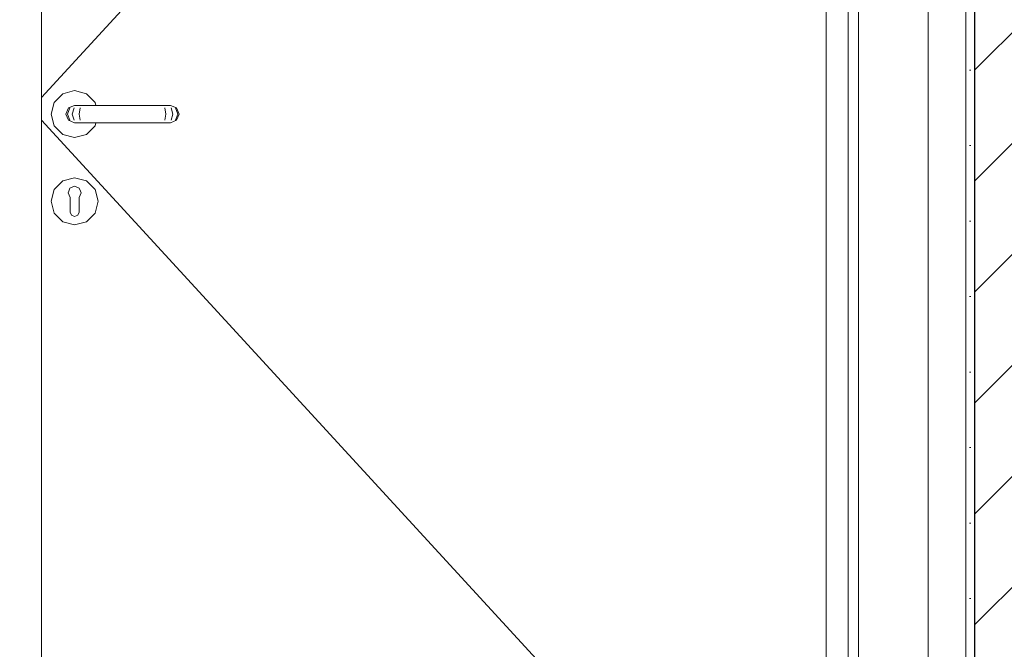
# Model space of a CAD drawing. Header units: millimetres. Extents: x 58537 to 97688, y -8921 to 14216.
# Tile 143 of 189: x 69285 to 70414, y 3276 to 3998. Entities that reach past the tile are written whole.
import ezdxf

# ---------------------------------------------------------------- set-up
doc = ezdxf.new("R2010")
doc.units = ezdxf.units.MM
doc.header["$MEASUREMENT"] = 0
doc.linetypes.add('Wipeout_Contour', pattern=[1000, 0, -1000])
for name, color, linetype in [('Nowe_A-Wymiary-Zewnętrzne', 7, 'Continuous'), ('Nowe_A-Ściany-Działowe', 7, 'Continuous'), ('Nowe_Drzwi Archicad', 7, 'Continuous')]:
    doc.layers.add(name, color=color, linetype=linetype)
doc.layers.add('Nowe_A-Wymiary-Zewnętrzne_Nr_pióra__45', color=7, linetype='Continuous', lineweight=15, true_color=0x40a5ff)
doc.layers.add('Nowe_A-Wymiary-Zewnętrzne_Nr_pióra__85', color=7, linetype='Continuous', lineweight=13, true_color=0x80c2ff)
for name, color, linetype, lineweight in [('Nowe_A-Wymiary-Zewnętrzne_Nr_pióra__46', 5, 'Continuous', 15), ('Nowe_A-Ściany-Działowe_Nr_pióra__27', 7, 'Continuous', 25), ('Nowe_A-Ściany-Działowe_Nr_pióra__47', 7, 'Continuous', 15), ('Nowe_Drzwi Archicad_Nr_pióra__3', 7, 'Continuous', 13)]:
    doc.layers.add(name, color=color, linetype=linetype, lineweight=lineweight)
doc.styles.add('STYL_AUTOMATYCZNY_2', font='arial.ttf')
doc.dimstyles.new('STYL_AUTOMATYCZNY__1', dxfattribs={"dimtxt": 125, "dimasz": 47.5, "dimexe": 0.18, "dimexo": 20, "dimgap": 0, "dimtad": 1, "dimdec": 1, "dimlfac": 0.1, "dimzin": 0, "dimdsep": 46, "dimtxsty": 'STYL_AUTOMATYCZNY_2', "dimblk": 'ARROWHEAD_11', "dimblk1": 'ARROWHEAD_11', "dimblk2": 'ARROWHEAD_11', "dimcen": 0.09, "dimclrd": 256, "dimclre": 256, "dimclrt": 5, "dimadec": 1, "dimazin": 0, "dimtfac": 1, "dimtdec": 4, "dimtmove": 0, "dimatfit": 3, "dimfxl": 0, "dimtolj": 1, "dimtzin": 0, "dimarcsym": 0})

# ---------------------------------------------------------------- blocks, each defined once
blk = doc.blocks.new('ElemPrzekroju_166')
at = {"layer": 'Nowe_A-Ściany-Działowe', "linetype": 'Continuous', "lineweight": 0, "true_color": 0x000000}
h = blk.add_hatch(dxfattribs=at)
h.set_pattern_fill('Bloczki_ceramiczne', color=18, style=0, pattern_type=2)
h.set_pattern_definition([(45, (0, 0), (-63.63961, 63.63961), [])])
h.paths.add_polyline_path([(70380.1, 5440), (70380.1, 5430), (70380.1, 2890), (70380.1, 2750), (70495.1, 2750), (70495.1, 5440)])
h = blk.add_hatch(dxfattribs=at)
h.set_pattern_fill('Tynk', color=18, style=0, pattern_type=2)
h.set_pattern_definition([(0, (0, 0), (0, 86.60254), [0, -50]), (0, (25, 43.3), (0, 86.60254), [0, -50])])
h.paths.add_polyline_path([(70380.1, 5430), (70370.1, 5430), (70370.1, 2890), (70380.1, 2890)])
at = {"layer": 'Nowe_A-Ściany-Działowe_Nr_pióra__27', "color": 7, "linetype": 'Continuous', "lineweight": 25, "flags": 128}
blk.add_lwpolyline([(70380.1, 5440), (70380.1, 5430), (70380.1, 2890), (70380.1, 2870), (70380.1, 2820), (70380.1, 2750)], dxfattribs=at)
at = {"layer": 'Nowe_A-Ściany-Działowe_Nr_pióra__47', "color": 7, "linetype": 'Continuous', "lineweight": 15}
blk.add_line((70370.1, 5430), (70370.1, 2890), dxfattribs=at)
blk = doc.blocks.new('ElemPrzekroju_172')
at = {"color": 254, "linetype": 'Wipeout_Contour', "lineweight": 0, "ltscale": 281427.480035}
blk.add_wipeout([(70235.1, 4915), (70235.1, 2890), (70247.1, 2890), (70247.1, 4927)], dxfattribs=at).dxf.layer = 'Nowe_Drzwi Archicad'
at = {"color": 254, "linetype": 'Wipeout_Contour', "lineweight": 0, "ltscale": 277655.39539}
blk.add_wipeout([(69285.1, 2890), (69310.1, 2890), (69310.1, 4890), (69285.1, 4890)], dxfattribs=at).dxf.layer = 'Nowe_Drzwi Archicad'
at = {"color": 254, "linetype": 'Wipeout_Contour', "lineweight": 0, "ltscale": 1319695.898495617}
blk.add_wipeout([(69321.1, 3890), (69324.7, 3876.5), (69334.6, 3866.6), (69348.1, 3863), (69361.6, 3866.6), (69371.5, 3876.5), (69372.4, 3880), (69363.1, 3880), (69348.1, 3880), (69341, 3882.9), (69338.1, 3890), (69341, 3897.1), (69348.1, 3900), (69372.4, 3900), (69371.5, 3903.5), (69361.6, 3913.4), (69348.1, 3917), (69334.6, 3913.4), (69324.7, 3903.5)], dxfattribs=at).dxf.layer = 'Nowe_Drzwi Archicad'
at = {"color": 254, "linetype": 'Wipeout_Contour', "lineweight": 0, "ltscale": 416775.049865}
blk.add_wipeout([(69355.5, 3799.7), (69353.1, 3794.4), (69353.1, 3792.9), (69371.4, 3803.4), (69361.5, 3813.3), (69354.8, 3801.6)], dxfattribs=at).dxf.layer = 'Nowe_Drzwi Archicad'
at = {"color": 254, "linetype": 'Wipeout_Contour', "lineweight": 0, "ltscale": 416731.595144}
blk.add_wipeout([(69361.5, 3766.7), (69353.1, 3781.3), (69353.1, 3777.5), (69351.6, 3774), (69348.1, 3772.5), (69348.1, 3763.1)], dxfattribs=at).dxf.layer = 'Nowe_Drzwi Archicad'
at = {"layer": 'Nowe_Drzwi Archicad_Nr_pióra__3', "color": 7, "linetype": 'Continuous', "lineweight": 13}
for p, q in [((69310.1, 2890), (69310.1, 4890)), ((69334.6, 3913.4), (69324.7, 3903.5)), ((69348.1, 3917), (69334.6, 3913.4)), ((69361.6, 3913.4), (69348.1, 3917)), ((69324.7, 3903.5), (69321.1, 3890)), ((69321.1, 3890), (69324.7, 3876.5)), ((69324.7, 3876.5), (69334.6, 3866.6)), ((69334.6, 3866.6), (69348.1, 3863)), ((69348.1, 3863), (69361.6, 3866.6))]:
    blk.add_line(p, q, dxfattribs=at)
at = {"color": 254, "linetype": 'Wipeout_Contour', "lineweight": 0, "ltscale": 281617.6501}
blk.add_wipeout([(70327.1, 5007), (70247.1, 4927), (70247.1, 2890), (70327.1, 2890)], dxfattribs=at).dxf.layer = 'Nowe_Drzwi Archicad'
at = {"color": 254, "linetype": 'Wipeout_Contour', "lineweight": 0, "ltscale": 281349.281191}
blk.add_wipeout([(70210.1, 4890), (70210.1, 2890), (70235.1, 2890), (70235.1, 4890)], dxfattribs=at).dxf.layer = 'Nowe_Drzwi Archicad'
at = {"color": 254, "linetype": 'Wipeout_Contour', "lineweight": 0, "ltscale": 277818.790211}
blk.add_wipeout([(69348.1, 3900), (69341, 3897.1), (69342.6, 3897.1), (69349.2, 3900)], dxfattribs=at).dxf.layer = 'Nowe_Drzwi Archicad'
at = {"color": 254, "linetype": 'Wipeout_Contour', "lineweight": 0, "ltscale": 277796.70714}
blk.add_wipeout([(69338.1, 3890), (69341, 3882.9), (69342.6, 3882.9), (69339.8, 3890)], dxfattribs=at).dxf.layer = 'Nowe_Drzwi Archicad'
at = {"color": 254, "linetype": 'Wipeout_Contour', "lineweight": 0, "ltscale": 277867.361137}
blk.add_wipeout([(69353.1, 3790), (69375, 3790), (69371.4, 3803.4), (69353.1, 3792.9)], dxfattribs=at).dxf.layer = 'Nowe_Drzwi Archicad'
at = {"layer": 'Nowe_Drzwi Archicad_Nr_pióra__3', "color": 7, "linetype": 'Continuous', "lineweight": 13}
for p, q in [((70327.1, 2890), (70327.1, 5007)), ((70247.1, 4927), (70247.1, 2890)), ((70235.1, 4915), (70235.1, 2890)), ((70210.1, 4890), (70210.1, 2890)), ((70210.1, 4888.9), (69310.1, 3909.1))]:
    blk.add_line(p, q, dxfattribs=at)
at = {"color": 254, "linetype": 'Wipeout_Contour', "lineweight": 0, "ltscale": 277798.291368}
blk.add_wipeout([(69341, 3897.1), (69338.1, 3890), (69339.8, 3890), (69342.6, 3897.1)], dxfattribs=at).dxf.layer = 'Nowe_Drzwi Archicad'
at = {"color": 254, "linetype": 'Wipeout_Contour', "lineweight": 0, "ltscale": 277814.965768}
blk.add_wipeout([(69341, 3882.9), (69348.1, 3880), (69349.2, 3880), (69342.6, 3882.9)], dxfattribs=at).dxf.layer = 'Nowe_Drzwi Archicad'
at = {"color": 254, "linetype": 'Wipeout_Contour', "lineweight": 0, "ltscale": 277883.790697}
blk.add_wipeout([(69371.5, 3803.5), (69361.6, 3813.4), (69361.5, 3813.3), (69371.4, 3803.4)], dxfattribs=at).dxf.layer = 'Nowe_Drzwi Archicad'
at = {"color": 254, "linetype": 'Wipeout_Contour', "lineweight": 0, "ltscale": 277850.836332}
blk.add_wipeout([(69353.1, 3781.3), (69361.5, 3766.7), (69371.4, 3776.5), (69353.1, 3787.1)], dxfattribs=at).dxf.layer = 'Nowe_Drzwi Archicad'
at = {"color": 254, "linetype": 'Wipeout_Contour', "lineweight": 0, "ltscale": 277829.425614}
blk.add_wipeout([(69349.2, 3900), (69342.6, 3897.1), (69347.4, 3897.1), (69352.5, 3900)], dxfattribs=at).dxf.layer = 'Nowe_Drzwi Archicad'
at = {"color": 254, "linetype": 'Wipeout_Contour', "lineweight": 0, "ltscale": 277810.188733}
blk.add_wipeout([(69339.8, 3890), (69342.6, 3882.9), (69347.4, 3882.9), (69345.3, 3890)], dxfattribs=at).dxf.layer = 'Nowe_Drzwi Archicad'
at = {"color": 254, "linetype": 'Wipeout_Contour', "lineweight": 0, "ltscale": 347289.066368}
blk.add_wipeout([(69353.4, 3805.1), (69354.8, 3801.6), (69361.5, 3813.3), (69348.1, 3816.9), (69348.1, 3807.4)], dxfattribs=at).dxf.layer = 'Nowe_Drzwi Archicad'
at = {"color": 254, "linetype": 'Wipeout_Contour', "lineweight": 0, "ltscale": 277865.664344}
blk.add_wipeout([(69353.1, 3787.1), (69371.4, 3776.5), (69375, 3790), (69353.1, 3790)], dxfattribs=at).dxf.layer = 'Nowe_Drzwi Archicad'
at = {"color": 254, "linetype": 'Wipeout_Contour', "lineweight": 0, "ltscale": 277811.772888}
blk.add_wipeout([(69342.6, 3897.1), (69339.8, 3890), (69345.3, 3890), (69347.4, 3897.1)], dxfattribs=at).dxf.layer = 'Nowe_Drzwi Archicad'
at = {"color": 254, "linetype": 'Wipeout_Contour', "lineweight": 0, "ltscale": 277825.601314}
blk.add_wipeout([(69342.6, 3882.9), (69349.2, 3880), (69352.5, 3880), (69347.4, 3882.9)], dxfattribs=at).dxf.layer = 'Nowe_Drzwi Archicad'
at = {"color": 254, "linetype": 'Wipeout_Contour', "lineweight": 0, "ltscale": 277838.660468}
blk.add_wipeout([(69361.6, 3813.4), (69348.1, 3817), (69348.1, 3816.9), (69361.5, 3813.3)], dxfattribs=at).dxf.layer = 'Nowe_Drzwi Archicad'
at = {"color": 254, "linetype": 'Wipeout_Contour', "lineweight": 0, "ltscale": 277908.145891}
blk.add_wipeout([(69375.1, 3790), (69371.5, 3803.5), (69371.4, 3803.4), (69375, 3790)], dxfattribs=at).dxf.layer = 'Nowe_Drzwi Archicad'
at = {"color": 254, "linetype": 'Wipeout_Contour', "lineweight": 0, "ltscale": 416675.719405}
blk.add_wipeout([(69348.1, 3763.1), (69348.1, 3772.5), (69344.5, 3774), (69343.1, 3777.5), (69343.1, 3781.3), (69334.6, 3766.7)], dxfattribs=at).dxf.layer = 'Nowe_Drzwi Archicad'
at = {"layer": 'Nowe_Drzwi Archicad_Nr_pióra__3', "color": 7, "linetype": 'Continuous', "lineweight": 13}
blk.add_line((69371.5, 3803.5), (69361.6, 3813.4), dxfattribs=at)
at = {"color": 254, "linetype": 'Wipeout_Contour', "lineweight": 0, "ltscale": 277849.454615}
blk.add_wipeout([(69352.5, 3900), (69347.4, 3897.1), (69354.6, 3897.1), (69357.3, 3900)], dxfattribs=at).dxf.layer = 'Nowe_Drzwi Archicad'
at = {"color": 254, "linetype": 'Wipeout_Contour', "lineweight": 0, "ltscale": 277835.785727}
blk.add_wipeout([(69345.3, 3890), (69347.4, 3882.9), (69354.6, 3882.9), (69353.4, 3890)], dxfattribs=at).dxf.layer = 'Nowe_Drzwi Archicad'
at = {"color": 254, "linetype": 'Wipeout_Contour', "lineweight": 0, "ltscale": 347236.852769}
blk.add_wipeout([(69342.7, 3805.1), (69348.1, 3807.4), (69348.1, 3816.9), (69334.6, 3813.3), (69341.4, 3801.6)], dxfattribs=at).dxf.layer = 'Nowe_Drzwi Archicad'
at = {"color": 254, "linetype": 'Wipeout_Contour', "lineweight": 0, "ltscale": 277827.684603}
blk.add_wipeout([(69348.1, 3763), (69361.6, 3766.6), (69361.5, 3766.7), (69348.1, 3763.1)], dxfattribs=at).dxf.layer = 'Nowe_Drzwi Archicad'
at = {"color": 254, "linetype": 'Wipeout_Contour', "lineweight": 0, "ltscale": 277837.369745}
blk.add_wipeout([(69347.4, 3897.1), (69345.3, 3890), (69353.4, 3890), (69354.6, 3897.1)], dxfattribs=at).dxf.layer = 'Nowe_Drzwi Archicad'
at = {"color": 254, "linetype": 'Wipeout_Contour', "lineweight": 0, "ltscale": 277845.630582}
blk.add_wipeout([(69347.4, 3882.9), (69352.5, 3880), (69357.3, 3880), (69354.6, 3882.9)], dxfattribs=at).dxf.layer = 'Nowe_Drzwi Archicad'
at = {"color": 254, "linetype": 'Wipeout_Contour', "lineweight": 0, "ltscale": 277784.834378}
blk.add_wipeout([(69348.1, 3817), (69334.6, 3813.4), (69334.6, 3813.3), (69348.1, 3816.9)], dxfattribs=at).dxf.layer = 'Nowe_Drzwi Archicad'
at = {"color": 254, "linetype": 'Wipeout_Contour', "lineweight": 0, "ltscale": 277756.407697}
blk.add_wipeout([(69343.1, 3787.1), (69324.8, 3776.5), (69334.6, 3766.7), (69343.1, 3781.3)], dxfattribs=at).dxf.layer = 'Nowe_Drzwi Archicad'
at = {"color": 254, "linetype": 'Wipeout_Contour', "lineweight": 0, "ltscale": 277875.757171}
blk.add_wipeout([(69361.6, 3766.6), (69371.5, 3776.5), (69371.4, 3776.5), (69361.5, 3766.7)], dxfattribs=at).dxf.layer = 'Nowe_Drzwi Archicad'
at = {"layer": 'Nowe_Drzwi Archicad_Nr_pióra__3', "color": 7, "linetype": 'Continuous', "lineweight": 13}
for p, q in [((69341, 3897.1), (69338.1, 3890)), ((69342.6, 3897.1), (69339.8, 3890)), ((69347.4, 3897.1), (69345.3, 3890)), ((69338.1, 3890), (69341, 3882.9)), ((69339.8, 3890), (69342.6, 3882.9)), ((69345.3, 3890), (69347.4, 3882.9))]:
    blk.add_line(p, q, dxfattribs=at)
at = {"color": 254, "linetype": 'Wipeout_Contour', "lineweight": 0, "ltscale": 277875.02104}
blk.add_wipeout([(69357.3, 3900), (69354.6, 3897.1), (69362.4, 3897.1), (69363.1, 3900)], dxfattribs=at).dxf.layer = 'Nowe_Drzwi Archicad'
at = {"color": 254, "linetype": 'Wipeout_Contour', "lineweight": 0, "ltscale": 277867.583719}
blk.add_wipeout([(69353.4, 3890), (69354.6, 3882.9), (69362.4, 3882.9), (69362.1, 3890)], dxfattribs=at).dxf.layer = 'Nowe_Drzwi Archicad'
at = {"color": 254, "linetype": 'Wipeout_Contour', "lineweight": 0, "ltscale": 416650.749837}
blk.add_wipeout([(69340.6, 3799.7), (69341.4, 3801.6), (69334.6, 3813.3), (69324.8, 3803.4), (69343.1, 3792.9), (69343.1, 3794.4)], dxfattribs=at).dxf.layer = 'Nowe_Drzwi Archicad'
at = {"color": 254, "linetype": 'Wipeout_Contour', "lineweight": 0, "ltscale": 277905.205938}
blk.add_wipeout([(69371.5, 3776.5), (69375.1, 3790), (69375, 3790), (69371.4, 3776.5)], dxfattribs=at).dxf.layer = 'Nowe_Drzwi Archicad'
at = {"color": 254, "linetype": 'Wipeout_Contour', "lineweight": 0, "ltscale": 277773.856536}
blk.add_wipeout([(69334.6, 3766.6), (69348.1, 3763), (69348.1, 3763.1), (69334.6, 3766.7)], dxfattribs=at).dxf.layer = 'Nowe_Drzwi Archicad'
at = {"layer": 'Nowe_Drzwi Archicad_Nr_pióra__3', "color": 7, "linetype": 'Continuous', "lineweight": 13}
for p, q in [((69341, 3882.9), (69348.1, 3880)), ((69361.6, 3813.4), (69348.1, 3817)), ((69375.1, 3790), (69371.5, 3803.5)), ((69371.5, 3776.5), (69375.1, 3790)), ((69361.6, 3766.6), (69371.5, 3776.5)), ((69348.1, 3763), (69361.6, 3766.6))]:
    blk.add_line(p, q, dxfattribs=at)
at = {"color": 254, "linetype": 'Wipeout_Contour', "lineweight": 0, "ltscale": 277869.167566}
blk.add_wipeout([(69354.6, 3897.1), (69353.4, 3890), (69362.1, 3890), (69362.4, 3897.1)], dxfattribs=at).dxf.layer = 'Nowe_Drzwi Archicad'
at = {"color": 254, "linetype": 'Wipeout_Contour', "lineweight": 0, "ltscale": 277871.197348}
blk.add_wipeout([(69354.6, 3882.9), (69357.3, 3880), (69363.1, 3880), (69362.4, 3882.9)], dxfattribs=at).dxf.layer = 'Nowe_Drzwi Archicad'
at = {"color": 254, "linetype": 'Wipeout_Contour', "lineweight": 0, "ltscale": 277736.747205}
blk.add_wipeout([(69334.6, 3813.4), (69324.7, 3803.5), (69324.8, 3803.4), (69334.6, 3813.3)], dxfattribs=at).dxf.layer = 'Nowe_Drzwi Archicad'
at = {"layer": 'Nowe_Drzwi Archicad_Nr_pióra__3', "color": 7, "linetype": 'Continuous', "lineweight": 13}
for p, q in [((69348.1, 3900), (69341, 3897.1)), ((69348.1, 3900), (69349.2, 3900)), ((69349.2, 3900), (69352.5, 3900)), ((69354.6, 3897.1), (69353.4, 3890)), ((69353.4, 3890), (69354.6, 3882.9)), ((69348.1, 3880), (69349.2, 3880)), ((69349.2, 3880), (69352.5, 3880)), ((69348.1, 3817), (69334.6, 3813.4))]:
    blk.add_line(p, q, dxfattribs=at)
at = {"color": 254, "linetype": 'Wipeout_Contour', "lineweight": 0, "ltscale": 278049.923846}
blk.add_wipeout([(69363.1, 3900), (69362.4, 3897.1), (69443.8, 3897.1), (69443.1, 3900)], dxfattribs=at).dxf.layer = 'Nowe_Drzwi Archicad'
at = {"color": 254, "linetype": 'Wipeout_Contour', "lineweight": 0, "ltscale": 278047.220348}
blk.add_wipeout([(69362.1, 3890), (69362.4, 3882.9), (69443.8, 3882.9), (69444.1, 3890)], dxfattribs=at).dxf.layer = 'Nowe_Drzwi Archicad'
at = {"color": 254, "linetype": 'Wipeout_Contour', "lineweight": 0, "ltscale": 277746.820227}
blk.add_wipeout([(69343.1, 3792.9), (69324.8, 3803.4), (69321.2, 3790), (69343.1, 3790)], dxfattribs=at).dxf.layer = 'Nowe_Drzwi Archicad'
at = {"layer": 'Nowe_Drzwi Archicad_Nr_pióra__3', "color": 7, "linetype": 'Continuous', "lineweight": 13}
blk.add_line((69371.5, 3903.5), (69361.6, 3913.4), dxfattribs=at)
at = {"color": 254, "linetype": 'Wipeout_Contour', "lineweight": 0, "ltscale": 278048.80318}
blk.add_wipeout([(69362.4, 3897.1), (69362.1, 3890), (69444.1, 3890), (69443.8, 3897.1)], dxfattribs=at).dxf.layer = 'Nowe_Drzwi Archicad'
at = {"color": 254, "linetype": 'Wipeout_Contour', "lineweight": 0, "ltscale": 278046.102551}
blk.add_wipeout([(69362.4, 3882.9), (69363.1, 3880), (69443.1, 3880), (69443.8, 3882.9)], dxfattribs=at).dxf.layer = 'Nowe_Drzwi Archicad'
at = {"color": 254, "linetype": 'Wipeout_Contour', "lineweight": 0, "ltscale": 277745.12244}
blk.add_wipeout([(69343.1, 3790), (69321.2, 3790), (69324.8, 3776.5), (69343.1, 3787.1)], dxfattribs=at).dxf.layer = 'Nowe_Drzwi Archicad'
at = {"layer": 'Nowe_Drzwi Archicad_Nr_pióra__3', "color": 7, "linetype": 'Continuous', "lineweight": 13}
for p, q in [((69352.5, 3900), (69357.3, 3900)), ((69357.3, 3900), (69363.1, 3900)), ((69372.4, 3900), (69371.5, 3903.5)), ((69352.5, 3880), (69357.3, 3880)), ((69357.3, 3880), (69363.1, 3880)), ((69361.6, 3866.6), (69371.5, 3876.5)), ((69371.5, 3876.5), (69372.4, 3880))]:
    blk.add_line(p, q, dxfattribs=at)
at = {"color": 254, "linetype": 'Wipeout_Contour', "lineweight": 0, "ltscale": 278224.826827}
blk.add_wipeout([(69443.1, 3900), (69443.8, 3897.1), (69451.6, 3897.1), (69448.8, 3900)], dxfattribs=at).dxf.layer = 'Nowe_Drzwi Archicad'
at = {"color": 254, "linetype": 'Wipeout_Contour', "lineweight": 0, "ltscale": 278226.857162}
blk.add_wipeout([(69444.1, 3890), (69443.8, 3882.9), (69451.6, 3882.9), (69452.7, 3890)], dxfattribs=at).dxf.layer = 'Nowe_Drzwi Archicad'
at = {"color": 254, "linetype": 'Wipeout_Contour', "lineweight": 0, "ltscale": 972331.412567}
blk.add_wipeout([(69340.6, 3799.7), (69343.1, 3794.4), (69343.1, 3777.5), (69344.5, 3774), (69348.1, 3772.5), (69351.6, 3774), (69353.1, 3777.5), (69353.1, 3790), (69353.1, 3792.9), (69353.1, 3794.4), (69355.5, 3799.7), (69353.4, 3805.1), (69348.1, 3807.4), (69342.7, 3805.1)], dxfattribs=at).dxf.layer = 'Nowe_Drzwi Archicad'
at = {"color": 254, "linetype": 'Wipeout_Contour', "lineweight": 0, "ltscale": 277707.281859}
blk.add_wipeout([(69324.7, 3803.5), (69321.1, 3790), (69321.2, 3790), (69324.8, 3803.4)], dxfattribs=at).dxf.layer = 'Nowe_Drzwi Archicad'
at = {"color": 254, "linetype": 'Wipeout_Contour', "lineweight": 0, "ltscale": 277728.709727}
blk.add_wipeout([(69324.7, 3776.5), (69334.6, 3766.6), (69334.6, 3766.7), (69324.8, 3776.5)], dxfattribs=at).dxf.layer = 'Nowe_Drzwi Archicad'
at = {"layer": 'Nowe_Drzwi Archicad_Nr_pióra__3', "color": 7, "linetype": 'Continuous', "lineweight": 13}
for p, q in [((69334.6, 3813.4), (69324.7, 3803.5)), ((69342.7, 3805.1), (69348.1, 3807.4)), ((69348.1, 3807.4), (69353.4, 3805.1)), ((69341.4, 3801.6), (69340.6, 3799.7)), ((69343.1, 3794.4), (69340.6, 3799.7)), ((69341.4, 3801.6), (69342.7, 3805.1)), ((69343.1, 3792.9), (69343.1, 3794.4)), ((69355.5, 3799.7), (69353.1, 3794.4)), ((69353.1, 3794.4), (69353.1, 3792.9)), ((69354.8, 3801.6), (69353.4, 3805.1)), ((69354.8, 3801.6), (69355.5, 3799.7)), ((69343.1, 3792.9), (69343.1, 3790)), ((69343.1, 3790), (69343.1, 3787.1)), ((69343.1, 3787.1), (69343.1, 3781.3)), ((69353.1, 3792.9), (69353.1, 3790)), ((69353.1, 3790), (69353.1, 3787.1)), ((69353.1, 3787.1), (69353.1, 3781.3)), ((69343.1, 3781.3), (69343.1, 3777.5)), ((69344.5, 3774), (69343.1, 3777.5)), ((69348.1, 3772.5), (69344.5, 3774)), ((69351.6, 3774), (69348.1, 3772.5)), ((69353.1, 3777.5), (69351.6, 3774)), ((69353.1, 3781.3), (69353.1, 3777.5)), ((69334.6, 3766.6), (69348.1, 3763))]:
    blk.add_line(p, q, dxfattribs=at)
at = {"color": 254, "linetype": 'Wipeout_Contour', "lineweight": 0, "ltscale": 278228.43898}
blk.add_wipeout([(69443.8, 3897.1), (69444.1, 3890), (69452.7, 3890), (69451.6, 3897.1)], dxfattribs=at).dxf.layer = 'Nowe_Drzwi Archicad'
at = {"color": 254, "linetype": 'Wipeout_Contour', "lineweight": 0, "ltscale": 278221.007927}
blk.add_wipeout([(69443.8, 3882.9), (69443.1, 3880), (69448.8, 3880), (69451.6, 3882.9)], dxfattribs=at).dxf.layer = 'Nowe_Drzwi Archicad'
at = {"color": 254, "linetype": 'Wipeout_Contour', "lineweight": 0, "ltscale": 277704.339929}
blk.add_wipeout([(69321.1, 3790), (69324.7, 3776.5), (69324.8, 3776.5), (69321.2, 3790)], dxfattribs=at).dxf.layer = 'Nowe_Drzwi Archicad'
at = {"layer": 'Nowe_Drzwi Archicad_Nr_pióra__3', "color": 7, "linetype": 'Continuous', "lineweight": 13}
for p, q in [((69363.1, 3900), (69443.1, 3900)), ((69363.1, 3880), (69443.1, 3880)), ((69324.7, 3803.5), (69321.1, 3790)), ((69321.1, 3790), (69324.7, 3776.5)), ((69324.7, 3776.5), (69334.6, 3766.6))]:
    blk.add_line(p, q, dxfattribs=at)
at = {"color": 254, "linetype": 'Wipeout_Contour', "lineweight": 0, "ltscale": 278250.393363}
blk.add_wipeout([(69448.8, 3900), (69451.6, 3897.1), (69458.8, 3897.1), (69453.7, 3900)], dxfattribs=at).dxf.layer = 'Nowe_Drzwi Archicad'
at = {"color": 254, "linetype": 'Wipeout_Contour', "lineweight": 0, "ltscale": 278258.655296}
blk.add_wipeout([(69452.7, 3890), (69451.6, 3882.9), (69458.8, 3882.9), (69460.9, 3890)], dxfattribs=at).dxf.layer = 'Nowe_Drzwi Archicad'
at = {"color": 254, "linetype": 'Wipeout_Contour', "lineweight": 0, "ltscale": 278260.236944}
blk.add_wipeout([(69451.6, 3897.1), (69452.7, 3890), (69460.9, 3890), (69458.8, 3897.1)], dxfattribs=at).dxf.layer = 'Nowe_Drzwi Archicad'
at = {"color": 254, "linetype": 'Wipeout_Contour', "lineweight": 0, "ltscale": 278246.574804}
blk.add_wipeout([(69451.6, 3882.9), (69448.8, 3880), (69453.7, 3880), (69458.8, 3882.9)], dxfattribs=at).dxf.layer = 'Nowe_Drzwi Archicad'
at = {"color": 254, "linetype": 'Wipeout_Contour', "lineweight": 0, "ltscale": 278270.422464}
blk.add_wipeout([(69453.7, 3900), (69458.8, 3897.1), (69463.6, 3897.1), (69456.9, 3900)], dxfattribs=at).dxf.layer = 'Nowe_Drzwi Archicad'
at = {"color": 254, "linetype": 'Wipeout_Contour', "lineweight": 0, "ltscale": 278284.252424}
blk.add_wipeout([(69460.9, 3890), (69458.8, 3882.9), (69463.6, 3882.9), (69466.4, 3890)], dxfattribs=at).dxf.layer = 'Nowe_Drzwi Archicad'
at = {"layer": 'Nowe_Drzwi Archicad_Nr_pióra__3', "color": 7, "linetype": 'Continuous', "lineweight": 13}
blk.add_line((69443.1, 3900), (69448.8, 3900), dxfattribs=at)
at = {"color": 254, "linetype": 'Wipeout_Contour', "lineweight": 0, "ltscale": 278285.833935}
blk.add_wipeout([(69458.8, 3897.1), (69460.9, 3890), (69466.4, 3890), (69463.6, 3897.1)], dxfattribs=at).dxf.layer = 'Nowe_Drzwi Archicad'
at = {"color": 254, "linetype": 'Wipeout_Contour', "lineweight": 0, "ltscale": 278266.604171}
blk.add_wipeout([(69458.8, 3882.9), (69453.7, 3880), (69456.9, 3880), (69463.6, 3882.9)], dxfattribs=at).dxf.layer = 'Nowe_Drzwi Archicad'
at = {"layer": 'Nowe_Drzwi Archicad_Nr_pióra__3', "color": 7, "linetype": 'Continuous', "lineweight": 13}
blk.add_line((69443.1, 3880), (69448.8, 3880), dxfattribs=at)
at = {"color": 254, "linetype": 'Wipeout_Contour', "lineweight": 0, "ltscale": 278281.057927}
blk.add_wipeout([(69456.9, 3900), (69463.6, 3897.1), (69465.1, 3897.1), (69458.1, 3900)], dxfattribs=at).dxf.layer = 'Nowe_Drzwi Archicad'
at = {"color": 254, "linetype": 'Wipeout_Contour', "lineweight": 0, "ltscale": 278297.7341}
blk.add_wipeout([(69466.4, 3890), (69463.6, 3882.9), (69465.1, 3882.9), (69468.1, 3890)], dxfattribs=at).dxf.layer = 'Nowe_Drzwi Archicad'
at = {"layer": 'Nowe_Drzwi Archicad_Nr_pióra__3', "color": 7, "linetype": 'Continuous', "lineweight": 13}
for p, q in [((69448.8, 3900), (69453.7, 3900)), ((69451.6, 3897.1), (69452.7, 3890)), ((69453.7, 3900), (69456.9, 3900))]:
    blk.add_line(p, q, dxfattribs=at)
at = {"color": 254, "linetype": 'Wipeout_Contour', "lineweight": 0, "ltscale": 278299.315538}
blk.add_wipeout([(69463.6, 3897.1), (69466.4, 3890), (69468.1, 3890), (69465.1, 3897.1)], dxfattribs=at).dxf.layer = 'Nowe_Drzwi Archicad'
at = {"color": 254, "linetype": 'Wipeout_Contour', "lineweight": 0, "ltscale": 278277.239776}
blk.add_wipeout([(69463.6, 3882.9), (69456.9, 3880), (69458.1, 3880), (69465.1, 3882.9)], dxfattribs=at).dxf.layer = 'Nowe_Drzwi Archicad'
at = {"layer": 'Nowe_Drzwi Archicad_Nr_pióra__3', "color": 7, "linetype": 'Continuous', "lineweight": 13}
for p, q in [((69456.9, 3900), (69458.1, 3900)), ((69458.1, 3900), (69465.1, 3897.1)), ((69458.8, 3897.1), (69460.9, 3890)), ((69463.6, 3897.1), (69466.4, 3890)), ((69465.1, 3897.1), (69468.1, 3890)), ((69452.7, 3890), (69451.6, 3882.9)), ((69460.9, 3890), (69458.8, 3882.9)), ((69466.4, 3890), (69463.6, 3882.9)), ((69468.1, 3890), (69465.1, 3882.9)), ((70210.1, 2903.1), (69310.1, 3882.9)), ((69448.8, 3880), (69453.7, 3880)), ((69453.7, 3880), (69456.9, 3880)), ((69456.9, 3880), (69458.1, 3880)), ((69465.1, 3882.9), (69458.1, 3880))]:
    blk.add_line(p, q, dxfattribs=at)
blk = doc.blocks.new('*D977')
at = {"layer": 'Nowe_A-Wymiary-Zewnętrzne_Nr_pióra__45', "linetype": 'Continuous', "lineweight": 15, "true_color": 0x40a5ff}
for points in [[(66434, 5430), (66435, 5425.2), (66437.7, 5421.2), (66441.7, 5418.5), (66446.5, 5417.5), (66451.3, 5418.5), (66455.3, 5421.2), (66458, 5425.2), (66459, 5430), (66458, 5434.8), (66455.3, 5438.8), (66451.3, 5441.5), (66446.5, 5442.5), (66441.7, 5441.5), (66437.7, 5438.8), (66435, 5434.8)], [(66434, 2890), (66435, 2885.2), (66437.7, 2881.2), (66441.7, 2878.5), (66446.5, 2877.5), (66451.3, 2878.5), (66455.3, 2881.2), (66458, 2885.2), (66459, 2890), (66458, 2894.8), (66455.3, 2898.8), (66451.3, 2901.5), (66446.5, 2902.5), (66441.7, 2901.5), (66437.7, 2898.8), (66435, 2894.8)]]:
    blk.add_hatch(color=161, dxfattribs=at).paths.add_polyline_path(points)
at = {"layer": 'Nowe_A-Wymiary-Zewnętrzne_Nr_pióra__45', "color": 161, "linetype": 'Continuous', "lineweight": 15, "true_color": 0x40a5ff}
for centre in [(66446.5, 5430), (66446.5, 2890)]:
    blk.add_circle(centre, 12.5, dxfattribs=at)
at = {"layer": 'Nowe_A-Wymiary-Zewnętrzne_Nr_pióra__85', "color": 151, "linetype": 'Continuous', "lineweight": 13, "true_color": 0x80c2ff}
for p, q in [((66446.5, 2902.5), (66446.5, 5417.5)), ((66434, 2890), (66399.6, 2890)), ((66493.4, 2890), (66459, 2890))]:
    blk.add_line(p, q, dxfattribs=at)
at = {"layer": 'Nowe_A-Wymiary-Zewnętrzne_Nr_pióra__46', "color": 5, "lineweight": 15, "char_height": 125, "attachment_point": 7, "rotation": 90, "style": 'STYL_AUTOMATYCZNY_2'}
for s, insert in [('\\A1;{\\pql;\\fArial|b0|i0|c238|p0;\\W1.000000;21,0}', (66421.5, 5083.9)), ('\\A1;{\\pql;\\fArial|b0|i0|c238|p0;\\W1.000000;254,0}', (66421.5, 3945.5)), ('\\A1;{\\pql;\\fArial|b0|i0|c238|p0;\\W1.000000;14,0}', (66421.5, 2902.5))]:
    blk.add_mtext(s, dxfattribs=dict(at, insert=insert))
blk = doc.blocks.new('ARROWHEAD_11')
at = {"color": 0, "linetype": 'Continuous', "lineweight": 0}
blk.add_line((0, 0), (-1, 0), dxfattribs=at)
at = {"color": 0, "linetype": 'Continuous', "lineweight": 0, "const_width": 0.25, "flags": 128}
blk.add_lwpolyline([(-0.125, 0, 1), (0.125, 0, 1)], format="xyb", close=True, dxfattribs=at)
blk = doc.blocks.new('*D1017')
at = {"layer": 'Nowe_A-Wymiary-Zewnętrzne_Nr_pióra__45', "linetype": 'Continuous', "lineweight": 15, "true_color": 0x40a5ff}
for points in [[(93173.5, 5090), (93174.5, 5085.2), (93177.2, 5081.2), (93181.3, 5078.5), (93186, 5077.5), (93190.8, 5078.5), (93194.9, 5081.2), (93197.6, 5085.2), (93198.5, 5090), (93197.6, 5094.8), (93194.9, 5098.8), (93190.8, 5101.5), (93186, 5102.5), (93181.3, 5101.5), (93177.2, 5098.8), (93174.5, 5094.8)], [(93173.5, 2890), (93174.5, 2885.2), (93177.2, 2881.2), (93181.3, 2878.5), (93186, 2877.5), (93190.8, 2878.5), (93194.9, 2881.2), (93197.6, 2885.2), (93198.5, 2890), (93197.6, 2894.8), (93194.9, 2898.8), (93190.8, 2901.5), (93186, 2902.5), (93181.3, 2901.5), (93177.2, 2898.8), (93174.5, 2894.8)]]:
    blk.add_hatch(color=161, dxfattribs=at).paths.add_polyline_path(points)
at = {"layer": 'Nowe_A-Wymiary-Zewnętrzne_Nr_pióra__45', "color": 161, "linetype": 'Continuous', "lineweight": 15, "true_color": 0x40a5ff}
for centre in [(93186, 5090), (93186, 2890)]:
    blk.add_circle(centre, 12.5, dxfattribs=at)
at = {"layer": 'Nowe_A-Wymiary-Zewnętrzne_Nr_pióra__85', "color": 151, "linetype": 'Continuous', "lineweight": 13, "true_color": 0x80c2ff}
for p, q in [((93173.5, 5090), (93139.2, 5090)), ((93232.9, 5090), (93198.5, 5090)), ((93186, 2902.5), (93186, 5077.5)), ((93173.5, 2890), (93139.2, 2890)), ((93232.9, 2890), (93198.5, 2890))]:
    blk.add_line(p, q, dxfattribs=at)
at = {"layer": 'Nowe_A-Wymiary-Zewnętrzne_Nr_pióra__46', "color": 5, "lineweight": 15, "char_height": 125, "attachment_point": 7, "rotation": 90, "style": 'STYL_AUTOMATYCZNY_2'}
for s, insert in [('\\A1;{\\pql;\\fArial|b0|i0|c238|p0;\\W1.000000;220,0}', (93161, 3942.3)), ('\\A1;{\\pql;\\fArial|b0|i0|c238|p0;\\W1.000000;14,0}', (93161, 2902.5))]:
    blk.add_mtext(s, dxfattribs=dict(at, insert=insert))
blk = doc.blocks.new('*D1027')
at = {"layer": 'Nowe_A-Wymiary-Zewnętrzne_Nr_pióra__45', "linetype": 'Continuous', "lineweight": 15, "true_color": 0x40a5ff}
for points in [[(93506.7, 12845.4), (93507.7, 12840.6), (93510.4, 12836.5), (93514.4, 12833.8), (93519.2, 12832.9), (93524, 12833.8), (93528.1, 12836.5), (93530.8, 12840.6), (93531.7, 12845.4), (93530.8, 12850.2), (93528.1, 12854.2), (93524, 12856.9), (93519.2, 12857.9), (93514.4, 12856.9), (93510.4, 12854.2), (93507.7, 12850.2)], [(93506.7, -450), (93507.7, -454.8), (93510.4, -458.8), (93514.4, -461.5), (93519.2, -462.5), (93524, -461.5), (93528.1, -458.8), (93530.8, -454.8), (93531.7, -450), (93530.8, -445.2), (93528.1, -441.2), (93524, -438.5), (93519.2, -437.5), (93514.4, -438.5), (93510.4, -441.2), (93507.7, -445.2)]]:
    blk.add_hatch(color=161, dxfattribs=at).paths.add_polyline_path(points)
at = {"layer": 'Nowe_A-Wymiary-Zewnętrzne_Nr_pióra__45', "color": 161, "linetype": 'Continuous', "lineweight": 15, "true_color": 0x40a5ff}
for centre in [(93519.2, 12845.4), (93519.2, -450)]:
    blk.add_circle(centre, 12.5, dxfattribs=at)
at = {"layer": 'Nowe_A-Wymiary-Zewnętrzne_Nr_pióra__85', "color": 151, "linetype": 'Continuous', "lineweight": 13, "true_color": 0x80c2ff}
for p, q in [((93519.2, 12857.9), (93519.2, 12870.4)), ((93506.7, 12845.4), (93472.4, 12845.4)), ((93566.1, 12845.4), (93531.7, 12845.4)), ((93519.2, -437.5), (93519.2, 12832.9)), ((93506.7, -450), (93472.4, -450)), ((93566.1, -450), (93531.7, -450)), ((93519.2, -475), (93519.2, -462.5))]:
    blk.add_line(p, q, dxfattribs=at)
at = {"layer": 'Nowe_A-Wymiary-Zewnętrzne_Nr_pióra__46', "color": 5, "lineweight": 15, "insert": (93494.2, 5911.7), "char_height": 125, "attachment_point": 7, "rotation": 90, "style": 'STYL_AUTOMATYCZNY_2'}
blk.add_mtext('\\A1;{\\pql;\\fArial|b0|i0|c238|p0;\\W1.000000;1\xa0329,5}', dxfattribs=at)
blk = doc.blocks.new('*D1036')
at = {"layer": 'Nowe_A-Wymiary-Zewnętrzne_Nr_pióra__45', "linetype": 'Continuous', "lineweight": 15, "true_color": 0x40a5ff}
for points in [[(90228.5, 5430), (90229.5, 5425.2), (90232.2, 5421.2), (90236.2, 5418.5), (90241, 5417.5), (90245.8, 5418.5), (90249.8, 5421.2), (90252.6, 5425.2), (90253.5, 5430), (90252.6, 5434.8), (90249.8, 5438.8), (90245.8, 5441.5), (90241, 5442.5), (90236.2, 5441.5), (90232.2, 5438.8), (90229.5, 5434.8)], [(90228.5, 2890), (90229.5, 2885.2), (90232.2, 2881.2), (90236.2, 2878.5), (90241, 2877.5), (90245.8, 2878.5), (90249.8, 2881.2), (90252.6, 2885.2), (90253.5, 2890), (90252.6, 2894.8), (90249.8, 2898.8), (90245.8, 2901.5), (90241, 2902.5), (90236.2, 2901.5), (90232.2, 2898.8), (90229.5, 2894.8)]]:
    blk.add_hatch(color=161, dxfattribs=at).paths.add_polyline_path(points)
at = {"layer": 'Nowe_A-Wymiary-Zewnętrzne_Nr_pióra__45', "color": 161, "linetype": 'Continuous', "lineweight": 15, "true_color": 0x40a5ff}
for centre in [(90241, 5430), (90241, 2890)]:
    blk.add_circle(centre, 12.5, dxfattribs=at)
at = {"layer": 'Nowe_A-Wymiary-Zewnętrzne_Nr_pióra__85', "color": 151, "linetype": 'Continuous', "lineweight": 13, "true_color": 0x80c2ff}
for p, q in [((90241, 2902.5), (90241, 5417.5)), ((90228.5, 2890), (90194.1, 2890)), ((90287.9, 2890), (90253.5, 2890))]:
    blk.add_line(p, q, dxfattribs=at)
at = {"layer": 'Nowe_A-Wymiary-Zewnętrzne_Nr_pióra__46', "color": 5, "lineweight": 15, "char_height": 125, "attachment_point": 7, "rotation": 90, "style": 'STYL_AUTOMATYCZNY_2'}
for s, insert in [('\\A1;{\\pql;\\fArial|b0|i0|c238|p0;\\W1.000000;21,0}', (90216, 5083.9)), ('\\A1;{\\pql;\\fArial|b0|i0|c238|p0;\\W1.000000;254,0}', (90216, 3945.5)), ('\\A1;{\\pql;\\fArial|b0|i0|c238|p0;\\W1.000000;14,0}', (90216, 2902.5))]:
    blk.add_mtext(s, dxfattribs=dict(at, insert=insert))

msp = doc.modelspace()

# ---------------------------------------------------------------- block references
at = {"layer": 'Nowe_A-Ściany-Działowe', "lineweight": 0}
msp.add_blockref('ElemPrzekroju_166', (0, 0), dxfattribs=at)
at = {"layer": 'Nowe_Drzwi Archicad', "lineweight": 0}
msp.add_blockref('ElemPrzekroju_172', (0, 0), dxfattribs=at)

# ---------------------------------------------------------------- next in the draw order: dimensions: what is measured, and where the dimension line sits
at = {"layer": 'Nowe_A-Wymiary-Zewnętrzne', "color": 151, "linetype": 'Continuous', "lineweight": 13, "true_color": 0x80c2ff}
for base, p1, p2, picture, middle in [((93519.23, 12845.37), (63041.84, -450), (64717.21, 12845.37), '*D1027', (93431.73, 6192.83)), ((66446.5, 5430), (58537.27, 2890), (78005.07, 5430), '*D977', (66359, 4154.89)), ((90241.01, 5430), (58537.27, 2890), (78005.07, 5430), '*D1036', (90153.51, 4154.89)), ((93186.04, 5090), (58537.27, 2890), (64770.07, 5090), '*D1017', (93098.54, 4151.72))]:
    dim = msp.add_linear_dim(base=base, p1=p1, p2=p2, angle=90, dimstyle='STYL_AUTOMATYCZNY__1', dxfattribs=at)
    dim.commit()
    dim.dimension.update_dxf_attribs({"geometry": picture, "text_midpoint": middle, "dimtype": 160, "text_rotation": 90})

doc.saveas('drawing.dxf')
